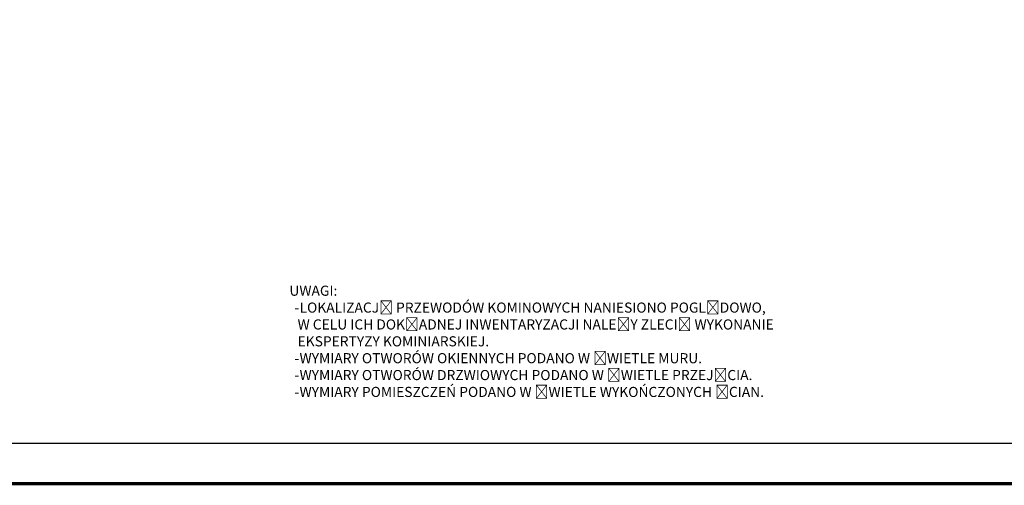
# Model space of a CAD drawing. Header units: inches. Extents: x 4551 to 8756, y -20806 to 359.
# Tile 10 of 35: x 5986 to 7541, y -9676 to -8940. Entities that reach past the tile are written whole.
import ezdxf

# ---------------------------------------------------------------- set-up
doc = ezdxf.new("R2010")
doc.units = ezdxf.units.IN
doc.header["$MEASUREMENT"] = 0
doc.styles.get("Standard").update_dxf_attribs({"font": 'arial.ttf'})

msp = doc.modelspace()

# ---------------------------------------------------------------- linework, layer by layer
at = {"color": 2, "transparency": 33554687, "const_width": 5}
msp.add_lwpolyline([(4553.95, -9673.45), (8753.95, -9673.45), (8753.95, -6703.45), (4553.95, -6703.45)], close=True, dxfattribs=at)
at = {"transparency": 33554559}
msp.add_lwpolyline([(4617.95, -9609.45), (8689.95, -9609.45), (8689.95, -6767.45), (4617.95, -6767.45)], close=True, dxfattribs=at)

# ---------------------------------------------------------------- texts
at = {"transparency": 33554687, "insert": (6411.82, -9360.23), "char_height": 16, "attachment_point": 1}
msp.add_mtext_dynamic_manual_height_columns('UWAGI:\\P\\pxi-0.5,l1,t1,2;-^ILOKALIZACJĘ PRZEWODÓW KOMINOWYCH NANIESIONO POGLĄDOWO, \\P W CELU ICH DOKŁADNEJ INWENTARYZACJI NALEŻY ZLECIĆ WYKONANIE \\P EKSPERTYZY KOMINIARSKIEJ. \\P-^IWYMIARY OTWORÓW OKIENNYCH PODANO W ŚWIETLE MURU.\\P{\\fArial|b0|i0|c0|p34;-^IWYMIARY OTWORÓW DRZWIOWYCH PODANO W ŚWIETLE PRZEJŚCIA.}\\P-^IWYMIARY POMIESZCZEŃ PODANO W ŚWIETLE WYKOŃCZONYCH ŚCIAN.', width=968.2943, gutter_width=11.31, heights=[1609.96], dxfattribs=at)

doc.saveas('drawing.dxf')
